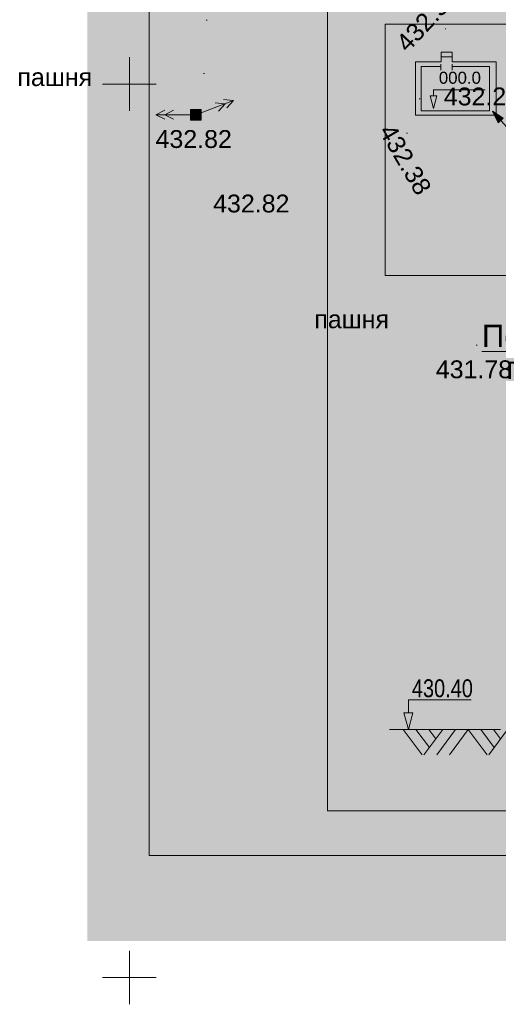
# Model space of a CAD drawing. Header units: millimetres. Extents: x 918404 to 1362154, y 4120617 to 4364104.
# Tile 223 of 256: x 1110376 to 1115738, y 4157068 to 4168089. Entities that reach past the tile are written whole.
import ezdxf

# ---------------------------------------------------------------- set-up
doc = ezdxf.new("R2010")
doc.units = ezdxf.units.MM
doc.header["$MEASUREMENT"] = 0
for name, color, linetype, lineweight in [('(001) Сетка_Ном._пера__132', 132, 'Continuous', 18), ('(008) Скульптуры_Ном._пера__7', 7, 'Continuous', 18), ('(022) Возд. Линии_Ном._пера__240', 240, 'Continuous', 18), ('(022) Возд. Линии_Ном._пера__7', 7, 'Continuous', 18), ('0_Ном._пера__1', 1, 'Continuous', 18), ('0_Ном._пера__174', 174, 'Continuous', 18), ('0_Ном._пера__255', 255, 'Continuous', 18), ('0_Ном._пера__5', 5, 'Continuous', 18), ('Text blocks_Ном._пера__1_Ном._пера__7', 7, 'Continuous', 18), ('text_Ном._пера__1', 1, 'Continuous', 18), ('text_Ном._пера__7', 7, 'Continuous', 18), ('ВЫСОТА_Ном._пера__7', 7, 'Continuous', 18), ('РУС_Ном._пера__7', 7, 'Continuous', 18), ('Текст_Ном._пера__7', 7, 'Continuous', 18), ('ТОЧКИ_Ном._пера__5', 5, 'Continuous', 18)]:
    doc.layers.add(name, color=color, linetype=linetype, lineweight=lineweight)
doc.layers.add('text', color=7, linetype='Continuous')
doc.styles.add('СГЕНЕРИР_СТИЛЬ_1', font='arial.ttf')
doc.styles.add('СГЕНЕРИР_СТИЛЬ_15', font='arial.ttf')
doc.styles.add('СГЕНЕРИР_СТИЛЬ_16', font='arial.ttf')

# ---------------------------------------------------------------- blocks, each defined once
blk = doc.blocks.new('Линия_163', base_point=(1115942, 4166766))
at = {"layer": '0_Ном._пера__1', "linetype": 'Continuous'}
blk.add_hatch(color=256, dxfattribs=at).paths.add_polyline_path([(1115672, 4167065), (1115738, 4166936), (1115794, 4166986)])
for p, q in [((1115672, 4167065), (1115794, 4166986)), ((1115672, 4167065), (1115738, 4166936)), ((1115794, 4166986), (1115738, 4166936))]:
    blk.add_line(p, q, dxfattribs=at)
at = {"layer": '0_Ном._пера__5', "linetype": 'Continuous'}
blk.add_line((1115942, 4166766), (1115766, 4166961), dxfattribs=at)
blk = doc.blocks.new('Линия_164', base_point=(1115010, 4167302))
at = {"layer": '0_Ном._пера__1', "linetype": 'Continuous'}
blk.add_hatch(color=256, dxfattribs=at).paths.add_polyline_path([(1115010, 4167096), (1115048, 4167236), (1114973, 4167236)])
for p, q in [((1115010, 4167096), (1114973, 4167236)), ((1114973, 4167236), (1115048, 4167236)), ((1115010, 4167096), (1115048, 4167236))]:
    blk.add_line(p, q, dxfattribs=at)
at = {"layer": '0_Ном._пера__5', "linetype": 'Continuous'}
blk.add_line((1115010, 4167302), (1115010, 4167236), dxfattribs=at)
blk = doc.blocks.new('Ломаная_57', base_point=(1115434, 4160476))
at = {"layer": 'text_Ном._пера__1', "linetype": 'Continuous'}
blk.add_hatch(color=256, dxfattribs=at).paths.add_polyline_path([(1114730, 4160144), (1114780, 4160331), (1114680, 4160331)])
for p, q in [((1114730, 4160144), (1114680, 4160331)), ((1114680, 4160331), (1114780, 4160331)), ((1114730, 4160144), (1114780, 4160331))]:
    blk.add_line(p, q, dxfattribs=at)
at = {"layer": 'text_Ном._пера__7', "linetype": 'Continuous', "flags": 128}
blk.add_lwpolyline([(1115434, 4160476), (1114730, 4160476), (1114730, 4160331)], dxfattribs=at)

msp = doc.modelspace()

# ---------------------------------------------------------------- hatches: boundary and pattern name
at = {"layer": '(022) Возд. Линии_Ном._пера__240', "linetype": 'Continuous'}
h = msp.add_hatch(color=256, dxfattribs=at)
h.paths.add_polyline_path([(1112290.6, 4167084.9), (1112290.6, 4166964.9), (1112410.6, 4166964.9), (1112410.6, 4167084.9)])
h.paths.add_polyline_path([(1112340.6, 4167024.9, -1.0000337), (1112360.6, 4167024.9, -1)], flags=0)
at = {"layer": '(022) Возд. Линии_Ном._пера__7', "linetype": 'Continuous'}
msp.add_hatch(color=256, dxfattribs=at).paths.add_polyline_path([(1112357.9, 4167018, 1), (1112343.3, 4167031.7, 1)])
at = {"layer": '0_Ном._пера__255', "linetype": 'Continuous'}
h = msp.add_hatch(color=256, dxfattribs=at)
h.paths.add_polyline_path([(1111134.3, 4191646.9), (1111134.3, 4157775.6), (1153992.6, 4157775.6), (1153992.6, 4191646.9)])
h.paths.add_polyline_path([(1114175.7, 4183065.4), (1114175.7, 4186999.8), (1126290, 4186999.8), (1126290, 4185902.9), (1131973.2, 4185902.9), (1131973.2, 4187020.4), (1138212.3, 4187020.4), (1140415.2, 4187020.4), (1140415.2, 4180207.9), (1135183.9, 4180207.9), (1135183.9, 4169186.3), (1114175.7, 4169186.3)], flags=0)

# ---------------------------------------------------------------- linework, layer by layer
at = {"layer": '(001) Сетка_Ном._пера__132', "linetype": 'Continuous'}
for p, q in [((1111604.5, 4167668.2), (1111604.5, 4167068.2)), ((1111304.5, 4167368.2), (1111904.5, 4167368.2)), ((1111604.5, 4157668.2), (1111604.5, 4157068.2)), ((1111304.5, 4157368.2), (1111904.5, 4157368.2))]:
    msp.add_line(p, q, dxfattribs=at)
at = {"layer": '(022) Возд. Линии_Ном._пера__7', "linetype": 'Continuous'}
for p, q in [((1112397.4, 4167042.5), (1112771.7, 4167183.5)), ((1112678.1, 4167148.2), (1112566.9, 4167159.8)), ((1112678.1, 4167148.2), (1112602.2, 4167066.2)), ((1112771.7, 4167183.5), (1112660.5, 4167195)), ((1112771.7, 4167183.5), (1112695.7, 4167101.4)), ((1111900.2, 4167024.9), (1112000.2, 4167074.9)), ((1112300.2, 4167024.9), (1111900.2, 4167024.9)), ((1111900.2, 4167024.9), (1112000.2, 4166974.9)), ((1112000.2, 4167024.9), (1112100.2, 4167074.9)), ((1112000.2, 4167024.9), (1112100.2, 4166974.9))]:
    msp.add_line(p, q, dxfattribs=at)
at = {"layer": '(022) Возд. Линии_Ном._пера__7', "linetype": 'Continuous', "flags": 128}
msp.add_lwpolyline([(1112290.6, 4166964.9), (1112410.6, 4166964.9), (1112410.6, 4167084.9), (1112290.6, 4167084.9)], close=True, dxfattribs=at)
at = {"layer": '(022) Возд. Линии_Ном._пера__7', "linetype": 'Continuous'}
msp.add_circle((1112350.6, 4167024.9), 10, dxfattribs=at)
at = {"layer": '0_Ном._пера__174', "linetype": 'Continuous', "flags": 128}
for points in [[(1111825, 4188014.6), (1153825.9, 4188014.6), (1153825.9, 4158734.6), (1111825, 4158734.6)], [(1113825, 4187514.6), (1153325.9, 4187514.6), (1153325.9, 4159234.6), (1113825, 4159234.6)]]:
    msp.add_lwpolyline(points, close=True, dxfattribs=at)
at = {"layer": '0_Ном._пера__5', "linetype": 'Continuous'}
for p, q in [((1114469.2, 4168038.7), (1121369.5, 4168038.7)), ((1114469.2, 4165225.4), (1114469.2, 4168038.7)), ((1115220.1, 4167724.7), (1115097.1, 4167724.7)), ((1115097.1, 4167724.7), (1115097.1, 4167615.6)), ((1115220.1, 4167671.6), (1115097.1, 4167671.6)), ((1115220.1, 4167615.6), (1115220.1, 4167724.7)), ((1114809.9, 4167019.6), (1114809.9, 4167615.6)), ((1114809.9, 4167615.6), (1115097.1, 4167615.6)), ((1114871.9, 4167067.8), (1114871.9, 4167563.9)), ((1114871.9, 4167563.9), (1115092.2, 4167563.9)), ((1115092.2, 4167525.4), (1115092.2, 4167591.8)), ((1115220.1, 4167615.6), (1115712.5, 4167615.6)), ((1115220.1, 4167591.8), (1115220.1, 4167525.4)), ((1115220.1, 4167563.9), (1115640.1, 4167563.9)), ((1115640.1, 4167563.9), (1115640.1, 4167067.8)), ((1115712.5, 4167615.6), (1115712.5, 4167019.6)), ((1115589, 4167302.3), (1115009.1, 4167302.3)), ((1115712.5, 4167019.6), (1114809.9, 4167019.6)), ((1115640.1, 4167067.8), (1114871.9, 4167067.8)), ((1121369.5, 4165225.4), (1114469.2, 4165225.4))]:
    msp.add_line(p, q, dxfattribs=at)
at = {"layer": 'text_Ном._пера__7', "linetype": 'Continuous'}
for p, q in [((1115763.2, 4160144.1), (1114520.6, 4160144.1)), ((1114673.7, 4160145.3), (1114884.4, 4159861.7)), ((1114814.7, 4160145), (1114965.1, 4159942.6)), ((1115115.3, 4160144.7), (1114905.1, 4159861.7)), ((1114958.9, 4160144.7), (1115037.1, 4160039.4)), ((1115259.4, 4160145), (1115049, 4159861.7)), ((1115400.4, 4160145.3), (1115189.8, 4159861.7)), ((1115400.4, 4160145.3), (1115611.1, 4159861.7)), ((1115541.5, 4160145), (1115691.8, 4159942.6)), ((1115842, 4160144.7), (1115631.8, 4159861.7)), ((1115685.6, 4160144.7), (1115763.8, 4160039.4))]:
    msp.add_line(p, q, dxfattribs=at)
at = {"layer": 'ТОЧКИ_Ном._пера__5', "linetype": 'Continuous'}
for p, q in [((1112465.4, 4168082), (1112475.4, 4168082)), ((1115141.6, 4167986.8), (1115151.6, 4167986.8)), ((1112435.8, 4167487.7), (1112445.8, 4167487.7)), ((1114850.5, 4167202.7), (1114860.5, 4167202.7)), ((1112350.6, 4167024.9), (1112360.6, 4167024.9)), ((1114710.6, 4166820.3), (1114720.6, 4166820.3)), ((1115490.3, 4164447.3), (1115500.3, 4164447.3))]:
    msp.add_line(p, q, dxfattribs=at)

# ---------------------------------------------------------------- block references
at = {"color": 5, "linetype": 'Continuous', "lineweight": 18}
for name, p in [('Линия_164', (1115010.4, 4167302.3)), ('Линия_163', (1115941.7, 4166766.2))]:
    msp.add_blockref(name, p, dxfattribs=at)
at = {"layer": 'text', "linetype": 'Continuous'}
msp.add_blockref('Ломаная_57', (1115434.1, 4160476.5), dxfattribs=at)

# ---------------------------------------------------------------- texts
at = {"layer": '(008) Скульптуры_Ном._пера__7', "linetype": 'Continuous', "char_height": 200, "attachment_point": 7, "style": 'СГЕНЕРИР_СТИЛЬ_1'}
for insert in [(1110350.7, 4167343.4), (1113677.1, 4164632.9)]:
    msp.add_mtext('{пашня}', dxfattribs=dict(at, insert=insert))
at = {"layer": 'Text blocks_Ном._пера__1_Ном._пера__7', "linetype": 'Continuous', "insert": (1115307.3, 4167506.7), "char_height": 135, "attachment_point": 2, "style": 'СГЕНЕРИР_СТИЛЬ_16'}
msp.add_mtext('{000.0}', dxfattribs=at)
at = {"layer": 'ВЫСОТА_Ном._пера__7', "linetype": 'Continuous', "char_height": 200, "attachment_point": 4, "style": 'СГЕНЕРИР_СТИЛЬ_1'}
for s, insert, rotation in [('{432.51}', (1114648.5, 4167780.5), 46.82889), ('{432.38}', (1114479.5, 4166891.9), 300.37654)]:
    msp.add_mtext(s, dxfattribs=dict(at, insert=insert, rotation=rotation))
for s, insert in [('{432.28}', (1115127.2, 4167228.2)), ('{432.82}', (1111898.1, 4166751.7)), ('{432.82}', (1112543.4, 4166030)), ('{431.78}', (1115037.9, 4164174.1))]:
    msp.add_mtext(s, dxfattribs=dict(at, insert=insert))
at = {"layer": 'РУС_Ном._пера__7', "linetype": 'Continuous', "insert": (1114769.3, 4160502.8), "char_height": 200, "attachment_point": 7, "style": 'СГЕНЕРИР_СТИЛЬ_15'}
msp.add_mtext('{\\W0.800000x;430.40}', dxfattribs=at)
at = {"layer": 'Текст_Ном._пера__7', "linetype": 'Continuous', "insert": (1118353.2, 4163713.8), "char_height": 250, "attachment_point": 8, "line_spacing_factor": 0.851898, "style": 'СГЕНЕРИР_СТИЛЬ_16'}
msp.add_mtext('{\\LПоперечный профиль земполотна\\Pпроездов и подъездной дороги\\PА-А}', dxfattribs=at)

doc.saveas('drawing.dxf')
